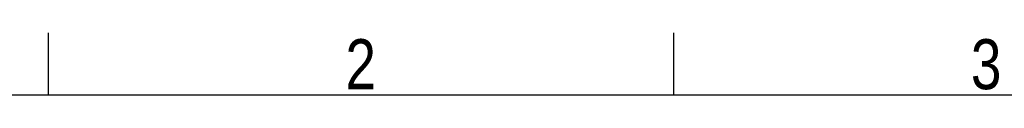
# Model space of a CAD drawing. Header units: millimetres. Extents: x 0 to 420, y 0 to 297.
# Tile 12 of 21: x 55 to 136, y 292 to 297. Entities that reach past the tile are written whole.
import ezdxf

# ---------------------------------------------------------------- set-up
doc = ezdxf.new("R2010")
doc.units = ezdxf.units.MM
doc.layers.add('CARTIGLIO', color=140, linetype='Continuous')
doc.styles.add('SLDTEXTSTYLE2', font='TXT', dxfattribs={"width": 0.821468})

msp = doc.modelspace()

# ---------------------------------------------------------------- linework, layer by layer
at = {"layer": 'CARTIGLIO', "linetype": 'Continuous'}
for p, q in [((56.9223, 291.8226), (56.9223, 296.9968)), ((108.6644, 291.8226), (108.6644, 296.9968)), ((414.8274, 291.8226), (5.1801, 291.8226))]:
    msp.add_line(p, q, dxfattribs=at)

# ---------------------------------------------------------------- texts
at = {"layer": 'CARTIGLIO', "char_height": 4.1394, "attachment_point": 2, "style": 'SLDTEXTSTYLE2'}
for s, insert in [('2', (82.7497, 296.4629)), ('3', (134.4919, 296.4629))]:
    msp.add_mtext(s, dxfattribs=dict(at, insert=insert))

doc.saveas('drawing.dxf')
